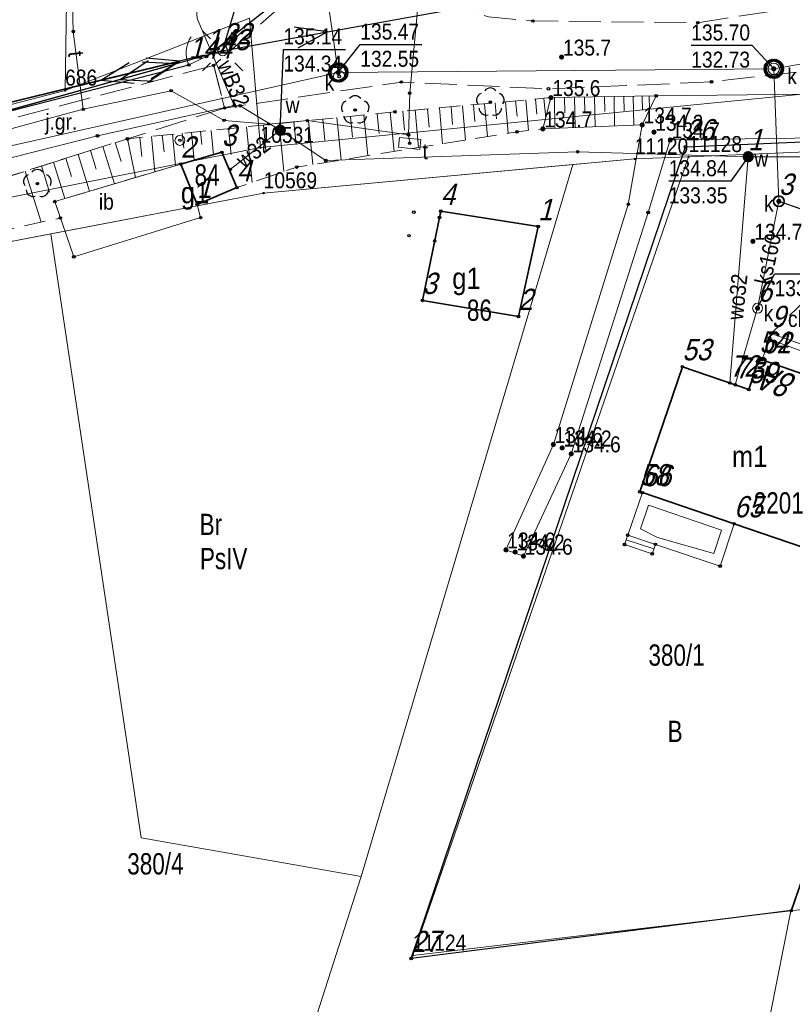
# Model space of a CAD drawing. Header units: metres. Extents: x 5548743 to 5556416, y 5707500 to 5714000.
# Tile 10 of 244: x 5551413 to 5551468, y 5711307 to 5711376. Entities that reach past the tile are written whole.
import ezdxf
from ezdxf.enums import TextEntityAlignment as Align

# ---------------------------------------------------------------- set-up
doc = ezdxf.new("R2010")
doc.units = ezdxf.units.M
for name, pattern in [('1.5_0.75', [2.25, 1.5, -0.75]), ('2.25_0.75', [3, 2.25, -0.75]), ('219-1000', [0]), ('otof_1000', [0]), ('suep_nn_1000', [0])]:
    doc.linetypes.add(name, pattern=pattern)
doc.layers.get('0').update_dxf_attribs({"color": 2, "lineweight": 5})
doc.styles.get("Standard").update_dxf_attribs({"font": 'Working1250', "width": 0.75})
doc.linetypes.add('902-1000', pattern='A,5,0,[1,ksztalty.shx,S=1,R=0,X=0,Y=0],5', length=10)

# ---------------------------------------------------------------- blocks, each defined once
blk = doc.blocks.new('PUNKTBUD')
at = {"color": 0}
blk.add_circle((0, 0), 0.09, dxfattribs=at)
blk = doc.blocks.new('203')
at = {"linetype": 'Continuous', "lineweight": 0}
h = blk.add_hatch(color=0, dxfattribs=at)
edge = h.paths.add_edge_path()
edge.add_arc((0, 0), 0.09, 0, 360)
blk = doc.blocks.new('PW01')
at = {"linetype": 'Continuous', "lineweight": 13}
h = blk.add_hatch(color=0, dxfattribs=at)
edge = h.paths.add_edge_path()
edge.add_arc((0, 0), 0.18, 0, 360)
blk = doc.blocks.new('SUEP1')
at = {"color": 0, "linetype": 'Continuous'}
for p, q in [((7.5, 0), (5.25, 0.75)), ((22.5, 0), (20.25, 0.75)), ((0, 0), (7.5, 0)), ((7.5, 0), (5.25, -0.75)), ((7.5, 0), (22.5, 0)), ((22.5, 0), (20.25, -0.75))]:
    blk.add_line(p, q, dxfattribs=at)
blk = doc.blocks.new('US25')
at = {"linetype": 'Continuous', "lineweight": 13}
h = blk.add_hatch(color=0, dxfattribs=at)
edge = h.paths.add_edge_path()
edge.add_arc((0, 0), 0.4, 0, 360)
blk = doc.blocks.new('US22')
at = {"color": 0, "linetype": 'Continuous', "lineweight": 0}
blk.add_circle((0, 0), 0.4, dxfattribs=at)
blk = doc.blocks.new('US15')
at = {"color": 0, "linetype": 'Continuous', "lineweight": 13}
blk.add_circle((0, 0), 0.35, dxfattribs=at)
blk = doc.blocks.new('SM01')
at = {"color": 0, "linetype": 'Continuous', "lineweight": 13}
for p, q in [((-0.848, 0.848), (-1.414, 1.414)), ((0.849, 0.848), (1.414, 1.414)), ((-0.848, -0.849), (-1.414, -1.414)), ((0.849, -0.849), (1.414, -1.414))]:
    blk.add_line(p, q, dxfattribs=at)
blk.add_circle((0, 0), 0.35, dxfattribs=at)
blk = doc.blocks.new('OP021')
at = {"linetype": 'Continuous', "lineweight": 13}
h = blk.add_hatch(color=0, dxfattribs=at)
edge = h.paths.add_edge_path()
edge.add_arc((0, 0), 0.1, 0, 360)
at = {"color": 0, "linetype": 'Continuous', "lineweight": -3}
for centre, start, end in [((0, 0.5), 38.316, 141.684), ((-0.476, 0.154), 110.388, 213.756), ((0.476, 0.154), 326.244, 69.612), ((-0.294, -0.404), 182.272, 285.64), ((0.294, -0.404), 254.36, 357.728), ((0.294, -0.404), 254.36, 357.728)]:
    blk.add_arc(centre, 0.5, start, end, dxfattribs=at)
blk = doc.blocks.new('US20')
at = {"color": 0, "linetype": 'Continuous', "lineweight": 13}
for p, q in [((-0.75, -0.35), (-0.75, 0.35)), ((-0.75, 0.35), (0.75, 0.35)), ((0.75, -0.35), (0.75, 0.35)), ((-0.75, -0.35), (0.75, -0.35))]:
    blk.add_line(p, q, dxfattribs=at)
blk = doc.blocks.new('OK04')
at = {"color": 0, "linetype": 'Continuous', "lineweight": 0}
blk.add_arc((2, 0), 2, 120, 180, dxfattribs=at)
blk = doc.blocks.new('PIKIETAW1891')
at = {"color": 0}
blk.add_circle((0, 0), 0.09, dxfattribs=at)

msp = doc.modelspace()

# ---------------------------------------------------------------- linework, layer by layer
at = {"layer": '000 Inne (niezydentyfikowane)', "color": 7, "linetype": 'CONTINUOUS', "lineweight": 18, "flags": 128}
for points in [[(5551450.97, 5711370.7), (5551451.01, 5711368.53)], [(5551451.69, 5711370.72), (5551451.7, 5711369.64)], [(5551452.4, 5711370.73), (5551452.43, 5711368.59)], [(5551453.1, 5711370.74), (5551453.12, 5711369.68)], [(5551453.8, 5711370.75), (5551453.84, 5711368.65)], [(5551454.5, 5711370.77), (5551454.52, 5711369.72)], [(5551455.19, 5711370.78), (5551455.22, 5711368.7)], [(5551455.87, 5711370.79), (5551455.89, 5711369.76)], [(5551456.53, 5711370.8), (5551456.57, 5711368.76)], [(5551457.15, 5711370.81), (5551457.17, 5711369.82)], [(5551457.65, 5711370.82), (5551457.67, 5711369.83)], [(5551443.69, 5711370.06), (5551443.8, 5711368.82)], [(5551444.49, 5711370.13), (5551444.71, 5711367.71)], [(5551445.27, 5711370.2), (5551445.38, 5711369.02)], [(5551446.04, 5711370.27), (5551446.25, 5711367.96)], [(5551446.79, 5711370.34), (5551446.89, 5711369.21)], [(5551447.52, 5711370.41), (5551447.72, 5711368.19)], [(5551448.24, 5711370.47), (5551448.34, 5711369.39)], [(5551448.95, 5711370.54), (5551449.15, 5711368.38)], [(5551449.64, 5711370.6), (5551449.73, 5711369.53)], [(5551450.23, 5711370.65), (5551450.36, 5711369.27)], [(5551436.6, 5711369.38), (5551436.75, 5711367.92)], [(5551437.55, 5711369.48), (5551437.84, 5711366.61)], [(5551438.49, 5711369.57), (5551438.63, 5711368.17)], [(5551439.4, 5711369.67), (5551439.68, 5711366.91)], [(5551440.29, 5711369.75), (5551440.42, 5711368.4)], [(5551441.17, 5711369.83), (5551441.41, 5711367.18)], [(5551442.03, 5711369.91), (5551442.15, 5711368.61)], [(5551442.87, 5711369.98), (5551443.1, 5711367.45)], [(5551429.28, 5711368.65), (5551429.68, 5711364.73)], [(5551430.47, 5711368.77), (5551430.65, 5711366.95)], [(5551431.58, 5711368.88), (5551431.92, 5711365.5)], [(5551432.62, 5711368.98), (5551432.78, 5711367.41)], [(5551433.64, 5711369.09), (5551433.96, 5711365.99)], [(5551434.65, 5711369.19), (5551434.8, 5711367.67)], [(5551435.64, 5711369.29), (5551435.94, 5711366.31)], [(5551422.58, 5711367.97), (5551422.83, 5711365.48)], [(5551423.35, 5711368.05), (5551423.47, 5711366.88)], [(5551424.07, 5711368.12), (5551424.29, 5711365.91)], [(5551424.75, 5711368.19), (5551424.86, 5711367.15)], [(5551425.4, 5711368.25), (5551425.6, 5711366.29)], [(5551426.05, 5711368.32), (5551426.14, 5711367.4)], [(5551426.78, 5711368.39), (5551426.96, 5711366.68)], [(5551428.01, 5711368.52), (5551428.19, 5711366.7)], [(5551419.16, 5711367.25), (5551419.98, 5711364.63)], [(5551420.03, 5711367.53), (5551420.45, 5711366.21)], [(5551420.9, 5711367.8), (5551421.46, 5711365.07)], [(5551421.77, 5711367.89), (5551421.9, 5711366.56)], [(5551417.41, 5711366.7), (5551418.23, 5711364.11)], [(5551418.28, 5711366.98), (5551418.69, 5711365.67)], [(5551414.83, 5711365.89), (5551415.41, 5711364.04)], [(5551415.69, 5711366.16), (5551416.49, 5711363.59)], [(5551416.55, 5711366.43), (5551416.95, 5711365.14)], [(5551413.69, 5711365.53), (5551414.82, 5711361.93)]]:
    msp.add_lwpolyline(points, dxfattribs=at)
at = {"layer": '217-kontur klasyfikacyjny', "color": 3, "linetype": 'CONTINUOUS', "lineweight": 18, "flags": 128}
for points in [[(5551416.5, 5711371.21), (5551429.5, 5711376.3)], [(5551401.99, 5711367.45), (5551416.5, 5711371.21)], [(5551452.27, 5711365.98), (5551430.49, 5711363.98)], [(5551437.35, 5711315.84), (5551452.27, 5711365.98)], [(5551452.27, 5711365.98), (5551437.35, 5711315.84)], [(5551441, 5711310.29), (5551460.43, 5711366.53)], [(5551456.64, 5711366.38), (5551452.27, 5711365.98)], [(5551460.43, 5711366.53), (5551456.64, 5711366.38)], [(5551430.49, 5711363.98), (5551415.5, 5711361.11)], [(5551415.5, 5711361.11), (5551406.16, 5711359.32)], [(5551415.5, 5711361.11), (5551421.87, 5711318.56)], [(5551421.87, 5711318.56), (5551415.5, 5711361.11)], [(5551421.87, 5711318.56), (5551437.35, 5711315.84)], [(5551437.35, 5711315.84), (5551421.87, 5711318.56)], [(5551494.29, 5711316.54), (5551467.64, 5711313.42)], [(5551423.52, 5711272.69), (5551437.35, 5711315.84)], [(5551437.35, 5711315.84), (5551423.52, 5711272.69)], [(5551467.64, 5711313.42), (5551441, 5711310.29)], [(5551457.61, 5711262.82), (5551467.64, 5711313.42)], [(5551467.64, 5711313.42), (5551457.61, 5711262.82)]]:
    msp.add_lwpolyline(points, dxfattribs=at)
at = {"layer": '218-kontur użytku gruntowego', "color": 3, "linetype": 'CONTINUOUS', "lineweight": 18, "flags": 128}
for points in [[(5551416.5, 5711371.21), (5551429.5, 5711376.3)], [(5551429.5, 5711376.3), (5551416.5, 5711371.21)], [(5551429.5, 5711376.3), (5551430.27, 5711367.18)], [(5551430.27, 5711367.18), (5551429.5, 5711376.3)], [(5551477.99, 5711371.88), (5551430.27, 5711367.18)], [(5551430.27, 5711367.18), (5551477.99, 5711371.88)], [(5551401.99, 5711367.45), (5551416.5, 5711371.21)], [(5551416.5, 5711371.21), (5551401.99, 5711367.45)], [(5551460.43, 5711366.53), (5551477.04, 5711367.24)], [(5551477.04, 5711367.24), (5551460.43, 5711366.53)], [(5551430.27, 5711367.18), (5551405.73, 5711362.3)], [(5551405.73, 5711362.3), (5551430.27, 5711367.18)], [(5551430.49, 5711363.98), (5551452.27, 5711365.98)], [(5551452.27, 5711365.98), (5551430.49, 5711363.98)], [(5551437.35, 5711315.84), (5551452.27, 5711365.98)], [(5551452.27, 5711365.98), (5551437.35, 5711315.84)], [(5551441, 5711310.29), (5551460.43, 5711366.53)], [(5551460.43, 5711366.53), (5551441, 5711310.29)], [(5551452.27, 5711365.98), (5551456.64, 5711366.38)], [(5551456.64, 5711366.38), (5551452.27, 5711365.98)], [(5551456.64, 5711366.38), (5551460.43, 5711366.53)], [(5551460.43, 5711366.53), (5551456.64, 5711366.38)], [(5551415.5, 5711361.11), (5551430.49, 5711363.98)], [(5551430.49, 5711363.98), (5551415.5, 5711361.11)], [(5551406.16, 5711359.32), (5551415.5, 5711361.11)], [(5551415.5, 5711361.11), (5551406.16, 5711359.32)], [(5551415.5, 5711361.11), (5551421.87, 5711318.56)], [(5551421.87, 5711318.56), (5551415.5, 5711361.11)], [(5551467.64, 5711313.42), (5551483.36, 5711358.89)], [(5551483.36, 5711358.89), (5551467.64, 5711313.42)], [(5551421.87, 5711318.56), (5551437.35, 5711315.84)], [(5551437.35, 5711315.84), (5551421.87, 5711318.56)], [(5551494.29, 5711316.54), (5551467.64, 5711313.42)], [(5551467.64, 5711313.42), (5551494.29, 5711316.54)], [(5551423.52, 5711272.69), (5551437.35, 5711315.84)], [(5551437.35, 5711315.84), (5551423.52, 5711272.69)], [(5551467.64, 5711313.42), (5551441, 5711310.29)], [(5551441, 5711310.29), (5551467.64, 5711313.42)], [(5551457.61, 5711262.82), (5551467.64, 5711313.42)], [(5551467.64, 5711313.42), (5551457.61, 5711262.82)]]:
    msp.add_lwpolyline(points, dxfattribs=at)
at = {"layer": '219-działka ewidencyjna', "color": 7, "linetype": '219-1000', "lineweight": 18, "flags": 128}
for points in [[(5551416.87, 5711396.24), (5551416.5, 5711371.21)], [(5551429.5, 5711376.3), (5551416.5, 5711371.21)], [(5551429.5, 5711376.3), (5551430.27, 5711367.18)], [(5551477.99, 5711371.88), (5551430.27, 5711367.18)], [(5551416.5, 5711371.21), (5551401.99, 5711367.45)], [(5551477.04, 5711367.24), (5551460.43, 5711366.53)], [(5551430.27, 5711367.18), (5551405.73, 5711362.3)], [(5551430.49, 5711363.98), (5551456.64, 5711366.38)], [(5551460.43, 5711366.53), (5551441, 5711310.29)], [(5551460.43, 5711366.53), (5551456.64, 5711366.38)], [(5551430.49, 5711363.98), (5551406.16, 5711359.32)], [(5551467.64, 5711313.42), (5551483.36, 5711358.89)], [(5551467.64, 5711313.42), (5551494.29, 5711316.54)], [(5551441, 5711310.29), (5551467.64, 5711313.42)]]:
    msp.add_lwpolyline(points, dxfattribs=at)
at = {"layer": '312-budynek ewidencyjny', "color": 7, "linetype": 'CONTINUOUS', "lineweight": 35, "flags": 128}
for points in [[(5551424.65, 5711366.02), (5551427.54, 5711366.85)], [(5551427.54, 5711366.85), (5551428.6, 5711364.36)], [(5551425.8, 5711363.18), (5551424.65, 5711366.02)], [(5551428.6, 5711364.36), (5551425.8, 5711363.18)], [(5551441.68, 5711356.42), (5551442.97, 5711362.7)], [(5551442.97, 5711362.7), (5551449.83, 5711361.62)], [(5551449.83, 5711361.62), (5551448.44, 5711355.29)], [(5551448.44, 5711355.29), (5551441.68, 5711356.42)], [(5551464.67, 5711350.14), (5551465.41, 5711352.3)], [(5551465.41, 5711352.3), (5551465.61, 5711352.24)], [(5551465.61, 5711352.24), (5551468.49, 5711351.23)], [(5551456.99, 5711342.94), (5551459.99, 5711351.75)], [(5551459.99, 5711351.75), (5551464.67, 5711350.14)], [(5551457.18, 5711342.88), (5551456.99, 5711342.94)], [(5551463.63, 5711340.69), (5551457.18, 5711342.88)], [(5551469.55, 5711338.67), (5551463.63, 5711340.69)]]:
    msp.add_lwpolyline(points, dxfattribs=at)
at = {"layer": '352-schody', "color": 7, "linetype": 'CONTINUOUS', "lineweight": 18, "flags": 128}
for points in [[(5551468.49, 5711351.23), (5551469.03, 5711352.73), (5551469.15, 5711353.06), (5551466.25, 5711354.09), (5551466.13, 5711353.76), (5551465.61, 5711352.24)], [(5551468.49, 5711351.23), (5551469.03, 5711352.73), (5551469.15, 5711353.06), (5551466.25, 5711354.09), (5551466.13, 5711353.76), (5551465.61, 5711352.24)], [(5551456.14, 5711339.89), (5551458.09, 5711339.24), (5551457.87, 5711338.57), (5551455.92, 5711339.23)], [(5551456.14, 5711339.89), (5551458.09, 5711339.24), (5551457.87, 5711338.57), (5551455.92, 5711339.23)]]:
    msp.add_lwpolyline(points, close=True, dxfattribs=at)
for points in [[(5551466.108, 5711353.696), (5551468.993, 5711352.626)], [(5551457.982, 5711338.912), (5551456.031, 5711339.562)]]:
    msp.add_lwpolyline(points, dxfattribs=at)
at = {"layer": 'chodnik', "color": 7, "linetype": '1.5_0.75', "lineweight": 18, "flags": 128}
msp.add_lwpolyline([(5551473.94, 5711359.6), (5551473.28, 5711359.71), (5551472.16, 5711359.85), (5551466.25, 5711354.09), (5551469.15, 5711353.06), (5551472.29, 5711358.16)], close=True, dxfattribs=at)
at = {"layer": 'furtka', "color": 7, "linetype": 'otof_1000', "lineweight": 18, "flags": 128}
msp.add_lwpolyline([(5551425.22, 5711373), (5551426.46, 5711373.59)], dxfattribs=at)
at = {"layer": 'inna budowla', "color": 7, "linetype": 'CONTINUOUS', "lineweight": 18, "flags": 128}
msp.add_lwpolyline([(5551415.77, 5711363.38), (5551417.12, 5711359.49), (5551426.05, 5711362.25), (5551425.8, 5711363.18), (5551424.65, 5711366.02)], close=True, dxfattribs=at)
at = {"layer": 'jezdnia', "color": 7, "linetype": '2.25_0.75', "lineweight": 18, "flags": 128}
for points in [[(5551172.09, 5711540.78), (5551175.55, 5711541.48), (5551179.08, 5711541.81), (5551182.67, 5711541.28), (5551184.52, 5711540.66), (5551199.48, 5711533.25), (5551229.75, 5711519.43), (5551232.58, 5711518.54), (5551237.97, 5711517.08), (5551246, 5711516), (5551265.86, 5711515.51), (5551285.84, 5711514.34), (5551298.12, 5711510.6), (5551299.87, 5711510.1), (5551304.6, 5711507.06), (5551344.36, 5711475.83), (5551354.22, 5711468.39), (5551360.8, 5711464.06), (5551374.1, 5711456.68), (5551402.05, 5711446.48), (5551407.78, 5711444.12), (5551410.66, 5711442.85), (5551414.33, 5711440.51), (5551417.63, 5711437.78), (5551420.15, 5711433.54), (5551421.37, 5711431.1), (5551426.56, 5711417.26), (5551432.01, 5711390.13), (5551431.87, 5711377.29), (5551426.97, 5711372.97), (5551427.74, 5711369.97), (5551440.19, 5711371.8), (5551450.56, 5711371.32), (5551462.05, 5711371.81), (5551478.14, 5711373.67), (5551488.68, 5711375.38), (5551516.03, 5711380.25), (5551543.48, 5711385.9), (5551551.63, 5711387.01), (5551565.67, 5711387.79), (5551572.21, 5711387.75), (5551583.47, 5711386.8), (5551583.96, 5711391.49), (5551566.2, 5711392.76), (5551550.45, 5711392.17), (5551542.24, 5711391.21), (5551487.59, 5711380.11), (5551461.08, 5711375.98), (5551449.46, 5711376.1), (5551446.32, 5711376.39), (5551441.41, 5711378.14), (5551439.66, 5711379.88), (5551437.86, 5711383.43), (5551436.13, 5711391.22), (5551429.65, 5711420.76), (5551427.26, 5711427.87), (5551425.61, 5711431.8), (5551422.03, 5711437.63), (5551419.19, 5711441.14), (5551415.93, 5711444.01), (5551412.67, 5711446), (5551409.41, 5711447.67), (5551403.68, 5711450.03), (5551375.77, 5711460.32), (5551363.25, 5711467.22), (5551356.64, 5711471.51), (5551346.66, 5711478.8), (5551307.36, 5711510.62), (5551302.62, 5711513.66), (5551298.56, 5711514.88), (5551286.23, 5711518.17), (5551273.73, 5711520.21), (5551268.88, 5711520.25), (5551264.12, 5711520.29), (5551254.29, 5711520.53), (5551243.63, 5711521.23), (5551236.96, 5711522.3), (5551231.68, 5711523.72), (5551223.67, 5711526.93), (5551218.56, 5711529.25), (5551196.45, 5711540.28), (5551189.04, 5711543.29), (5551182.56, 5711546.16), (5551169.98, 5711545.84), (5551167.74, 5711545.19)], [(5551426.97, 5711372.97), (5551405.45, 5711367.3), (5551402.88, 5711366.64), (5551398.18, 5711364.8), (5551393.01, 5711361.24), (5551394.15, 5711356.83), (5551399.31, 5711360.44), (5551403.96, 5711362.47), (5551406.49, 5711363.23), (5551427.74, 5711369.97)]]:
    msp.add_lwpolyline(points, close=True, dxfattribs=at)
at = {"layer": 'ogrodzenie trwałe', "color": 7, "linetype": '902-1000', "lineweight": 25, "flags": 128}
for points in [[(5551426.46, 5711373.59), (5551430.92, 5711377.1), (5551432.23, 5711379.68), (5551429.23, 5711393.42)], [(5551396.37, 5711365.42), (5551397.97, 5711366.9), (5551401.35, 5711366.85), (5551425.22, 5711373)], [(5551479.4, 5711358.81), (5551483.07, 5711358.19), (5551467.67, 5711313.44), (5551440.89, 5711310.07), (5551460.2, 5711367.24), (5551470.63, 5711367.69), (5551470.33, 5711360.13), (5551472.16, 5711359.85)]]:
    msp.add_lwpolyline(points, dxfattribs=at)
at = {"layer": 'przewód elektroenergetyczny niskiego napięcia', "color": 1, "linetype": 'suep_nn_1000', "lineweight": 18, "flags": 128}
for points in [[(5551438.04, 5711409.33), (5551427.6, 5711374)], [(5551427.6, 5711374), (5551438.04, 5711409.33)], [(5551427.6, 5711374), (5551470.19, 5711381.7)], [(5551427.6, 5711374), (5551402.63, 5711367.05)]]:
    msp.add_lwpolyline(points, dxfattribs=at)
at = {"layer": 'przewód elektroenergetyczny niskiego napięcia - ob. projektowany', "color": 1, "linetype": '2.25_0.75', "lineweight": 18, "flags": 128}
for points in [[(5551402.72, 5711367.94), (5551426.3, 5711373.7)], [(5551426.3, 5711373.7), (5551402.72, 5711367.94)]]:
    msp.add_lwpolyline(points, dxfattribs=at)
at = {"layer": 'przewód kanalizacyjny', "color": 34, "linetype": 'CONTINUOUS', "lineweight": 18, "flags": 128}
for points in [[(5551248.99, 5711626.03), (5551264.5, 5711613.67), (5551273.27, 5711606.28), (5551302.49, 5711596.19), (5551334.97, 5711595.59), (5551372.21, 5711602.16), (5551376.68, 5711602.39), (5551379.2, 5711547.02), (5551371.73, 5711524.35), (5551421.06, 5711509.2), (5551418.45, 5711480.42), (5551415.44, 5711457.21), (5551432.89, 5711435.52), (5551428.39, 5711415), (5551432.87, 5711392.48), (5551435.75, 5711372.47)], [(5551510.51, 5711380.54), (5551466.43, 5711372.73), (5551435.75, 5711372.47), (5551403.13, 5711365.18), (5551386.87, 5711353.9), (5551378.34, 5711342.61), (5551360.02, 5711315.37), (5551349.39, 5711293.3), (5551337.48, 5711270.98), (5551317.06, 5711241.17), (5551292.4, 5711207.7), (5551269.9, 5711177.23), (5551246.92, 5711144.84), (5551236.63, 5711132.92), (5551229.14, 5711126.06), (5551187.02, 5711069.24), (5551140.65, 5711040.02), (5551092.92, 5711013.04)], [(5551463.72, 5711350.47), (5551465.29, 5711355.87), (5551466.79, 5711363.4), (5551466.43, 5711372.73)]]:
    msp.add_lwpolyline(points, dxfattribs=at)
at = {"layer": 'przewód telekomunikacyjny podziemny', "color": 30, "linetype": 'CONTINUOUS', "lineweight": 18, "flags": 128}
for points in [[(5551417.78, 5711369.88), (5551417.08, 5711375.36), (5551416.98, 5711379.23), (5551418.12, 5711384.79)], [(5551367.39, 5711331.37), (5551370.6, 5711335.78), (5551373.99, 5711340.34), (5551378.61, 5711345.96), (5551382.6, 5711351.02), (5551387.8, 5711356.59), (5551391.98, 5711360.61), (5551398.25, 5711364.69), (5551402.69, 5711365.78), (5551409.81, 5711367.72), (5551417.78, 5711369.88), (5551423.97, 5711371.19), (5551427.7, 5711369.1), (5551430.84, 5711368.84), (5551433.57, 5711369.08), (5551440.7, 5711368.08), (5551440.78, 5711371.02), (5551441.51, 5711378.91)], [(5551440.7, 5711368.08), (5551440.78, 5711367.48)]]:
    msp.add_lwpolyline(points, dxfattribs=at)
at = {"layer": 'przewód wodociągowy', "color": 5, "linetype": 'CONTINUOUS', "lineweight": 18, "flags": 128}
for points in [[(5551425.43, 5711382.15), (5551425.81, 5711376.28), (5551428.42, 5711370.15)], [(5551297.99, 5711212.43), (5551302.08, 5711217.17), (5551325.99, 5711251.29), (5551340.88, 5711273.78), (5551347.58, 5711286.63), (5551356.72, 5711305.6), (5551364.26, 5711318.88), (5551378.16, 5711340.01), (5551385.93, 5711350), (5551394.23, 5711359.67), (5551403.87, 5711364.23), (5551418.78, 5711368.01), (5551428.42, 5711370.15), (5551428.83, 5711370.13), (5551431.66, 5711368.4), (5551434.87, 5711366.27), (5551452.61, 5711366.89), (5551464.63, 5711366.54), (5551474.72, 5711366.54), (5551484.79, 5711367.64)], [(5551428.14, 5711365.65), (5551431.66, 5711368.4)], [(5551464.63, 5711366.54), (5551463.33, 5711350.6)]]:
    msp.add_lwpolyline(points, dxfattribs=at)
at = {"layer": 'rzedna-Atr2', "color": 7, "flags": 128}
for points in [[(5551435.75, 5711372.47), (5551437.3, 5711374.44), (5551441.638, 5711374.44)], [(5551466.43, 5711372.73), (5551464.9, 5711374.38), (5551460.617, 5711374.38)], [(5551431.66, 5711368.4), (5551431.88, 5711374.1), (5551436.258, 5711374.1)], [(5551464.63, 5711366.54), (5551463.41, 5711364.82), (5551459.032, 5711364.82)], [(5551466.79, 5711363.4), (5551468.41, 5711362.84), (5551472.693, 5711362.84)], [(5551465.29, 5711355.87), (5551466.49, 5711358.28), (5551470.725, 5711358.28)]]:
    msp.add_lwpolyline(points, dxfattribs=at)
at = {"layer": 'rów przydrożny (poligon)', "color": 7, "linetype": 'CONTINUOUS', "lineweight": 18, "flags": 128}
msp.add_lwpolyline([(5551448.79, 5711338.41), (5551452.16, 5711345.62), (5551457.58, 5711362.61), (5551459.14, 5711367.72), (5551473.2, 5711367.91), (5551473.28, 5711368.64), (5551473.21, 5711370.31), (5551473.07, 5711371), (5551458.15, 5711370.83), (5551457.16, 5711368.78), (5551456.18, 5711363.18), (5551450.9, 5711346.27), (5551447.56, 5711338.85)], close=True, dxfattribs=at)
at = {"layer": 'skarpa nieumocniona', "color": 7, "linetype": '1.5_0.75', "lineweight": 18, "flags": 128}
msp.add_lwpolyline([(5551404.84, 5711359.77), (5551416.17, 5711362.22), (5551415.77, 5711363.38), (5551424.65, 5711366.02), (5551427.54, 5711366.85), (5551428.6, 5711364.36), (5551432.82, 5711365.81), (5551448.34, 5711368.29), (5551450.16, 5711368.5), (5551450.73, 5711370.7), (5551439.74, 5711369.7), (5551420.9, 5711367.8), (5551403.96, 5711362.47), (5551398.75, 5711359.81), (5551401.14, 5711357.28)], close=True, dxfattribs=at)
msp.add_lwpolyline([(5551404.84, 5711359.77), (5551416.17, 5711362.22), (5551415.77, 5711363.38), (5551424.65, 5711366.02), (5551427.54, 5711366.85), (5551428.6, 5711364.36), (5551432.82, 5711365.81), (5551448.34, 5711368.29), (5551450.16, 5711368.5), (5551450.73, 5711370.7), (5551439.74, 5711369.7), (5551420.9, 5711367.8), (5551403.96, 5711362.47), (5551398.75, 5711359.81), (5551401.14, 5711357.28)], close=True, dxfattribs=at)
at = {"layer": 'skarpa umocniona', "color": 7, "linetype": 'CONTINUOUS', "lineweight": 18, "flags": 128}
msp.add_lwpolyline([(5551457.16, 5711368.78), (5551458.15, 5711370.83), (5551450.73, 5711370.7), (5551450.16, 5711368.5)], close=True, dxfattribs=at)
msp.add_lwpolyline([(5551457.16, 5711368.78), (5551458.15, 5711370.83), (5551450.73, 5711370.7), (5551450.16, 5711368.5)], close=True, dxfattribs=at)
at = {"layer": 'studnia kanalizacyjna', "color": 34, "linetype": 'CONTINUOUS', "lineweight": 18, "flags": 128}
for points in [[(5551436.35, 5711372.48), (5551436.34, 5711372.36), (5551436.31, 5711372.24), (5551436.25, 5711372.13), (5551436.16, 5711372.03), (5551436.06, 5711371.96), (5551435.95, 5711371.91), (5551435.83, 5711371.87), (5551435.71, 5711371.87), (5551435.57, 5711371.9), (5551435.46, 5711371.94), (5551435.36, 5711372.01), (5551435.27, 5711372.11), (5551435.21, 5711372.22), (5551435.16, 5711372.34), (5551435.15, 5711372.46), (5551435.16, 5711372.58), (5551435.2, 5711372.7), (5551435.25, 5711372.81), (5551435.34, 5711372.91), (5551435.44, 5711372.98), (5551435.55, 5711373.04), (5551435.68, 5711373.07), (5551435.8, 5711373.07), (5551435.93, 5711373.05), (5551436.04, 5711373), (5551436.14, 5711372.93), (5551436.23, 5711372.83), (5551436.3, 5711372.72), (5551436.34, 5711372.6)], [(5551467.03, 5711372.75), (5551467.02, 5711372.63), (5551466.98, 5711372.51), (5551466.93, 5711372.39), (5551466.84, 5711372.29), (5551466.74, 5711372.22), (5551466.63, 5711372.17), (5551466.5, 5711372.13), (5551466.38, 5711372.13), (5551466.25, 5711372.16), (5551466.14, 5711372.21), (5551466.04, 5711372.27), (5551465.95, 5711372.37), (5551465.88, 5711372.48), (5551465.84, 5711372.6), (5551465.83, 5711372.72), (5551465.84, 5711372.84), (5551465.87, 5711372.96), (5551465.93, 5711373.07), (5551466.02, 5711373.17), (5551466.12, 5711373.25), (5551466.22, 5711373.3), (5551466.35, 5711373.33), (5551466.47, 5711373.33), (5551466.6, 5711373.31), (5551466.72, 5711373.26), (5551466.82, 5711373.19), (5551466.91, 5711373.09), (5551466.97, 5711372.99), (5551467.01, 5711372.87)]]:
    msp.add_lwpolyline(points, close=True, dxfattribs=at)
at = {"layer": 'taras', "color": 0, "lineweight": 18}
for p, q in [((5551456.14, 5711339.89), (5551457.18, 5711342.88)), ((5551457.18, 5711342.88), (5551463.63, 5711340.69)), ((5551457.049, 5711340.337), (5551457.615, 5711341.989)), ((5551457.615, 5711341.989), (5551462.746, 5711340.248)), ((5551458.249, 5711339.714), (5551457.049, 5711340.337)), ((5551462.746, 5711340.248), (5551462.198, 5711338.602)), ((5551463.63, 5711340.69), (5551462.65, 5711337.7)), ((5551458.09, 5711339.24), (5551456.14, 5711339.89)), ((5551462.198, 5711338.602), (5551458.249, 5711339.714)), ((5551462.65, 5711337.7), (5551458.09, 5711339.24))]:
    msp.add_line(p, q, dxfattribs=at)

# ---------------------------------------------------------------- block references
at = {"layer": '203-punkt graniczny', "color": 7, "linetype": 'CONTINUOUS', "lineweight": 18}
for p in [(5551416.5, 5711371.21), (5551430.27, 5711367.18), (5551460.43, 5711366.53), (5551456.64, 5711366.38), (5551430.49, 5711363.98), (5551467.64, 5711313.42), (5551441, 5711310.29)]:
    msp.add_blockref('203', p, dxfattribs=at)
at = {"layer": 'drzewo liściaste', "color": 94, "linetype": 'CONTINUOUS', "lineweight": 18}
for p in [(5551436.94, 5711369.83), (5551446.46, 5711370.38), (5551414.55, 5711364.64)]:
    msp.add_blockref('OP021', p, dxfattribs=at)
at = {"layer": 'furtka', "color": 7, "linetype": 'CONTINUOUS', "lineweight": 18, "rotation": 25.445}
msp.add_blockref('OK04', (5551425.22, 5711373), dxfattribs=at)
at = {"layer": 'latarnia', "color": 7, "linetype": 'CONTINUOUS', "lineweight": 18}
msp.add_blockref('SM01', (5551427.6, 5711374), dxfattribs=at)
msp.add_blockref('SM01', (5551427.6, 5711374), dxfattribs=at)
at = {"layer": 'pikieta naturalna', "color": 7, "linetype": 'CONTINUOUS', "lineweight": 13}
for p in [(5551451.48, 5711373.56), (5551450.73, 5711370.7), (5551450.16, 5711368.5), (5551457.16, 5711368.78), (5551457.99, 5711368.27), (5551459.14, 5711367.72), (5551464.96, 5711360.58), (5551450.9, 5711346.27), (5551451.52, 5711346.03), (5551452.16, 5711345.62), (5551447.56, 5711338.85), (5551448.21, 5711338.7), (5551448.79, 5711338.41)]:
    msp.add_blockref('PW01', p, dxfattribs=at)
at = {"layer": 'przewód elektroenergetyczny niskiego napięcia', "color": 1, "linetype": 'CONTINUOUS', "lineweight": 18}
for p, rotation in [((5551427.6, 5711374), 73.538), ((5551427.6, 5711374), 10.248), ((5551427.6, 5711374), 195.554), ((5551402.63, 5711367.05), 15.554)]:
    msp.add_blockref('SUEP1', p, dxfattribs=dict(at, rotation=rotation))
at = {"layer": 'przewód elektroenergetyczny niskiego napięcia - ob. projektowany', "color": 1, "linetype": 'CONTINUOUS', "lineweight": 18}
for p, rotation in [((5551426.3, 5711373.7), 193.727), ((5551402.72, 5711367.94), 13.727)]:
    msp.add_blockref('SUEP1', p, dxfattribs=dict(at, rotation=rotation))
at = {"layer": 'Punkt budynku', "color": 5, "linetype": 'CONTINUOUS', "lineweight": 13}
for p in [(5551427.54, 5711366.85), (5551424.65, 5711366.02), (5551428.6, 5711364.36), (5551425.8, 5711363.18), (5551441.07, 5711362.63), (5551442.97, 5711362.7), (5551442.88, 5711362.26), (5551449.83, 5711361.62), (5551440.73, 5711360.98), (5551442.54, 5711360.61), (5551441.68, 5711356.42), (5551448.44, 5711355.29), (5551466.25, 5711354.09), (5551466.13, 5711353.76), (5551465.41, 5711352.3), (5551465.61, 5711352.24), (5551459.99, 5711351.75), (5551464.67, 5711350.14), (5551456.99, 5711342.94), (5551457.18, 5711342.88), (5551463.63, 5711340.69), (5551456.14, 5711339.89), (5551455.92, 5711339.23), (5551458.09, 5711339.24), (5551457.87, 5711338.57), (5551462.65, 5711337.7)]:
    msp.add_blockref('PUNKTBUD', p, dxfattribs=at)
at = {"layer": 'Punkt roboczy BDOT GESUT K1', "color": 6, "linetype": 'CONTINUOUS', "lineweight": 18}
for p in [(5551449.46, 5711376.1), (5551461.08, 5711375.98), (5551417.08, 5711375.36), (5551426.46, 5711373.59), (5551426.46, 5711373.59), (5551427.6, 5711374), (5551427.6, 5711374), (5551427.6, 5711374), (5551427.6, 5711374), (5551427.6, 5711374), (5551451.48, 5711373.56), (5551425.22, 5711373), (5551425.22, 5711373), (5551426.97, 5711372.97), (5551426.97, 5711372.97), (5551435.2, 5711372.7), (5551435.25, 5711372.81), (5551435.34, 5711372.91), (5551435.44, 5711372.98), (5551435.55, 5711373.04), (5551435.68, 5711373.07), (5551435.8, 5711373.07), (5551435.93, 5711373.05), (5551436.04, 5711373), (5551436.14, 5711372.93), (5551436.23, 5711372.83), (5551436.3, 5711372.72), (5551465.83, 5711372.72), (5551465.84, 5711372.84), (5551465.87, 5711372.96), (5551465.93, 5711373.07), (5551466.02, 5711373.17), (5551466.12, 5711373.25), (5551466.22, 5711373.3), (5551466.35, 5711373.33), (5551466.43, 5711372.73), (5551466.43, 5711372.73), (5551466.43, 5711372.73), (5551466.47, 5711373.33), (5551466.6, 5711373.31), (5551466.72, 5711373.26), (5551466.82, 5711373.19), (5551466.91, 5711373.09), (5551466.97, 5711372.99), (5551467.01, 5711372.87), (5551467.03, 5711372.75), (5551435.15, 5711372.46), (5551435.16, 5711372.58), (5551435.16, 5711372.34), (5551435.21, 5711372.22), (5551435.27, 5711372.11), (5551435.36, 5711372.01), (5551435.75, 5711372.47), (5551435.75, 5711372.47), (5551435.81, 5711372.19), (5551436.16, 5711372.03), (5551436.25, 5711372.13), (5551436.31, 5711372.24), (5551436.34, 5711372.6), (5551436.34, 5711372.36), (5551436.35, 5711372.48), (5551465.84, 5711372.6), (5551465.88, 5711372.48), (5551465.95, 5711372.37), (5551466.04, 5711372.27), (5551466.14, 5711372.21), (5551466.25, 5711372.16), (5551466.38, 5711372.13), (5551466.5, 5711372.13), (5551466.63, 5711372.17), (5551466.74, 5711372.22), (5551466.84, 5711372.29), (5551466.93, 5711372.39), (5551466.98, 5711372.51), (5551467.02, 5711372.63), (5551435.46, 5711371.94), (5551435.57, 5711371.9), (5551435.71, 5711371.87), (5551435.83, 5711371.87), (5551435.95, 5711371.91), (5551436.06, 5711371.96), (5551440.19, 5711371.8), (5551450.56, 5711371.32), (5551462.05, 5711371.81), (5551423.97, 5711371.19), (5551440.78, 5711371.02), (5551450.73, 5711370.7), (5551450.73, 5711370.7), (5551450.73, 5711370.7), (5551458.15, 5711370.83), (5551458.15, 5711370.83), (5551427.74, 5711369.97), (5551427.74, 5711369.97), (5551428.42, 5711370.15), (5551428.42, 5711370.15), (5551428.83, 5711370.13), (5551446.46, 5711370.38), (5551417.78, 5711369.88), (5551417.78, 5711369.88), (5551436.94, 5711369.83), (5551439.74, 5711369.7), (5551427.7, 5711369.1), (5551430.84, 5711368.84), (5551433.57, 5711369.08), (5551457.16, 5711368.78), (5551457.16, 5711368.78), (5551457.16, 5711368.78), (5551418.78, 5711368.01), (5551431.66, 5711368.4), (5551431.66, 5711368.4), (5551431.66, 5711368.4), (5551440.7, 5711368.08), (5551440.7, 5711368.08), (5551448.34, 5711368.29), (5551450.16, 5711368.5), (5551450.16, 5711368.5), (5551450.16, 5711368.5), (5551457.99, 5711368.27), (5551420.9, 5711367.8), (5551424.59, 5711367.69), (5551440.78, 5711367.48), (5551440.78, 5711367.48), (5551459.14, 5711367.72), (5551459.14, 5711367.72), (5551460.2, 5711367.24), (5551427.54, 5711366.85), (5551452.61, 5711366.89), (5551464.63, 5711366.54), (5551464.63, 5711366.54), (5551464.63, 5711366.54), (5551464.63, 5711366.54), (5551424.65, 5711366.02), (5551424.65, 5711366.02), (5551432.82, 5711365.81), (5551434.87, 5711366.27), (5551428.14, 5711365.65), (5551414.55, 5711364.64), (5551428.6, 5711364.36), (5551415.77, 5711363.38), (5551415.77, 5711363.38), (5551425.8, 5711363.18), (5551456.18, 5711363.18), (5551466.79, 5711363.4), (5551466.79, 5711363.4), (5551466.79, 5711363.4), (5551466.79, 5711363.4), (5551457.58, 5711362.61), (5551416.17, 5711362.22), (5551426.05, 5711362.25), (5551464.96, 5711360.58), (5551417.12, 5711359.49), (5551465.29, 5711355.87), (5551465.29, 5711355.87), (5551465.29, 5711355.87), (5551466.25, 5711354.09), (5551463.33, 5711350.6), (5551463.72, 5711350.47), (5551450.9, 5711346.27), (5551450.9, 5711346.27), (5551451.52, 5711346.03), (5551452.16, 5711345.62), (5551452.16, 5711345.62), (5551447.56, 5711338.85), (5551447.56, 5711338.85), (5551448.21, 5711338.7), (5551448.79, 5711338.41), (5551448.79, 5711338.41), (5551467.67, 5711313.44), (5551440.89, 5711310.07)]:
    msp.add_blockref('PIKIETAW1891', p, dxfattribs=at)
at = {"layer": 'rzedna', "color": 34, "linetype": 'CONTINUOUS', "lineweight": 18}
for p in [(5551466.43, 5711372.73), (5551435.75, 5711372.47), (5551466.79, 5711363.4), (5551465.29, 5711355.87)]:
    msp.add_blockref('PW01', p, dxfattribs=at)
at = {"layer": 'rzedna', "color": 5, "linetype": 'CONTINUOUS', "lineweight": 18}
for p in [(5551431.66, 5711368.4), (5551464.63, 5711366.54)]:
    msp.add_blockref('PW01', p, dxfattribs=at)
at = {"layer": 'studnia kanalizacyjna', "color": 34, "linetype": 'CONTINUOUS', "lineweight": 18}
for p in [(5551466.79, 5711363.4), (5551465.29, 5711355.87)]:
    msp.add_blockref('US15', p, dxfattribs=at)
at = {"layer": 'szafa telekomunikacyjna lub kontener', "color": 30, "linetype": 'CONTINUOUS', "lineweight": 18, "rotation": 354.181}
msp.add_blockref('US20', (5551440.78, 5711367.48), dxfattribs=at)
at = {"layer": 'słup przewodów napowietrznych', "color": 7, "linetype": 'CONTINUOUS', "lineweight": 18}
msp.add_blockref('US15', (5551424.59, 5711367.69), dxfattribs=at)
at = {"layer": 'właz do komory lub kanału - okrągły', "color": 7, "linetype": 'CONTINUOUS', "lineweight": 18}
for p in [(5551466.43, 5711372.73), (5551435.81, 5711372.19), (5551466.79, 5711363.4)]:
    msp.add_blockref('US22', p, dxfattribs=at)
at = {"layer": 'zasuwa lub zawór', "color": 5, "linetype": 'CONTINUOUS', "lineweight": 18}
for p in [(5551431.66, 5711368.4), (5551464.63, 5711366.54)]:
    msp.add_blockref('US25', p, dxfattribs=at)

# ---------------------------------------------------------------- texts
at = {"layer": '203-punkt graniczny-Atr103', "color": 7, "width": 0.9}
for s, p in [('686', (5551416.5, 5711371.21)), ('686', (5551416.5, 5711371.21)), ('10531', (5551430.27, 5711367.18)), ('10531', (5551430.27, 5711367.18)), ('11128', (5551460.43, 5711366.53)), ('11128', (5551460.43, 5711366.53)), ('11120', (5551456.64, 5711366.38)), ('11120', (5551456.64, 5711366.38)), ('10569', (5551430.49, 5711363.98)), ('10569', (5551430.49, 5711363.98)), ('11124', (5551441, 5711310.29)), ('11124', (5551441, 5711310.29))]:
    msp.add_text(s, height=1.125, dxfattribs=at).set_placement(p, align=Align.BOTTOM_LEFT)
at = {"layer": '209-oznaczenie konturu klasyfikacyjnego', "color": 3, "linetype": 'CONTINUOUS', "lineweight": 18, "width": 0.79}
msp.add_text('PsIV', height=1.5, dxfattribs=at).set_placement((5551426, 5711338.99), align=Align.TOP_LEFT)
at = {"layer": '210-oznaczenie konturu użytku gruntowego', "color": 3, "linetype": 'CONTINUOUS', "lineweight": 18, "width": 0.79}
for s, p in [('Br', (5551425.98, 5711339.89)), ('B', (5551458.95, 5711325.32))]:
    msp.add_text(s, height=1.5, dxfattribs=at).set_placement(p)
at = {"layer": '211-numer działki ewidencyjnej', "color": 7, "linetype": 'CONTINUOUS', "lineweight": 18, "width": 0.79}
for s, p in [('380/1', (5551457.6, 5711332.19)), ('380/4', (5551420.88, 5711317.49))]:
    msp.add_text(s, height=1.5, dxfattribs=at).set_placement(p, align=Align.TOP_LEFT)
at = {"layer": '238-Punkt adresowy budynku', "color": 7, "linetype": 'CONTINUOUS', "lineweight": 18, "oblique": 15, "width": 0.79}
msp.add_text('8A', height=1.8, rotation=160.669, dxfattribs=at).set_placement((5551467.08, 5711351.46), align=Align.CENTER)
at = {"layer": '312-oznaczenie budynku ewidencyjnego', "color": 7, "linetype": 'CONTINUOUS', "lineweight": 18, "width": 0.79}
for s, p in [('84', (5551425.62, 5711366)), ('86', (5551444.81, 5711356.48))]:
    msp.add_text(s, height=1.5, dxfattribs=at).set_placement(p, align=Align.TOP_LEFT)
msp.add_text('2201', height=1.5, dxfattribs=at).set_placement((5551465.02, 5711341.41))
at = {"layer": '312-oznaczenie budynku ewidencyjnego-Atr117', "color": 7, "width": 0.9}
for s, p in [('g1', (5551425.66, 5711364)), ('g1', (5551444.78, 5711357.98)), ('m1', (5551464.73, 5711345.43))]:
    msp.add_text(s, height=1.5, dxfattribs=at).set_placement(p, align=Align.MIDDLE_CENTER)
at = {"layer": 'chodnik-Atr17', "color": 7, "width": 0.9}
msp.add_text('ch.kb.', height=1.125, dxfattribs=at).set_placement((5551467.43, 5711354.55))
at = {"layer": 'inna budowla-Atr17', "color": 7, "width": 0.9}
msp.add_text('ib', height=1.125, dxfattribs=at).set_placement((5551418.88, 5711362.81))
at = {"layer": 'jezdnia-Atr17', "color": 7, "width": 0.9}
msp.add_text('j.gr.', height=1.125, dxfattribs=at).set_placement((5551415.1, 5711368.44))
at = {"layer": 'pikieta naturalna-Atr2', "color": 7, "width": 0.9}
for s, p in [('135.7', (5551451.58, 5711373.66)), ('135.6', (5551450.83, 5711370.81)), ('134.7', (5551457.26, 5711368.88)), ('134.7', (5551450.26, 5711368.6)), ('134.2', (5551458.08, 5711368.37)), ('134.7', (5551459.24, 5711367.83)), ('134.7', (5551465.06, 5711360.69)), ('134.6', (5551450.99, 5711346.37)), ('134.2', (5551451.62, 5711346.13)), ('134.6', (5551452.26, 5711345.72)), ('134.6', (5551447.65, 5711338.95)), ('134.2', (5551448.31, 5711338.81)), ('134.6', (5551448.88, 5711338.51))]:
    msp.add_text(s, height=1.125, dxfattribs=at).set_placement(p)
at = {"layer": 'przewód kanalizacyjny-Atr1', "color": 34, "width": 0.9}
msp.add_text('ks160', height=1.125, rotation=77.431, dxfattribs=at).set_placement((5551465.63, 5711357.57), align=Align.MIDDLE_LEFT)
at = {"layer": 'przewód telekomunikacyjny podziemny-Atr1', "color": 30, "width": 0.9}
msp.add_text('t', height=1.125, rotation=276.03, dxfattribs=at).set_placement((5551417.26, 5711373.97), align=Align.MIDDLE_LEFT)
at = {"layer": 'przewód wodociągowy-Atr1', "color": 5, "width": 0.9}
msp.add_text('wB32', height=1.125, rotation=-66.937, dxfattribs=at).set_placement((5551427.2, 5711373.02))
for s, rotation, p in [('w32', 36.613, (5551428.75, 5711366.13)), ('wo32', 84.04, (5551463.69, 5711355.06))]:
    msp.add_text(s, height=1.125, rotation=rotation, dxfattribs=at).set_placement(p, align=Align.MIDDLE_LEFT)
at = {"layer": 'Punkt budynku-Atr103', "color": 5, "oblique": 15, "width": 0.9}
for s, p in [('54', (5551465.41, 5711352.3)), ('62', (5551465.61, 5711352.24)), ('53', (5551459.99, 5711351.75)), ('59', (5551464.67, 5711350.14)), ('58', (5551456.99, 5711342.94)), ('66', (5551457.18, 5711342.88)), ('65', (5551463.63, 5711340.69))]:
    msp.add_text(s, height=1.5, dxfattribs=at).set_placement(p, align=Align.BOTTOM_LEFT)
at = {"layer": 'Punkt budynku-Atr104', "color": 5, "oblique": 15, "width": 0.9}
for s, p in [('3', (5551427.54, 5711366.85)), ('2', (5551424.65, 5711366.02)), ('4', (5551428.6, 5711364.36)), ('1', (5551425.8, 5711363.18)), ('4', (5551442.97, 5711362.7)), ('1', (5551449.83, 5711361.62)), ('3', (5551441.68, 5711356.42)), ('2', (5551448.44, 5711355.29))]:
    msp.add_text(s, height=1.5, dxfattribs=at).set_placement(p, align=Align.BOTTOM_LEFT)
at = {"layer": 'Punkt roboczy BDOT GESUT K1-Atr103', "color": 6, "oblique": 15, "width": 0.9}
for s, p in [('143', (5551426.46, 5711373.59)), ('143', (5551426.46, 5711373.59)), ('32', (5551427.6, 5711374)), ('32', (5551427.6, 5711374)), ('32', (5551427.6, 5711374)), ('32', (5551427.6, 5711374)), ('32', (5551427.6, 5711374)), ('144', (5551425.22, 5711373)), ('144', (5551425.22, 5711373)), ('26', (5551460.2, 5711367.24)), ('1', (5551464.63, 5711366.54)), ('1', (5551464.63, 5711366.54)), ('1', (5551464.63, 5711366.54)), ('1', (5551464.63, 5711366.54)), ('3', (5551466.79, 5711363.4)), ('3', (5551466.79, 5711363.4)), ('3', (5551466.79, 5711363.4)), ('3', (5551466.79, 5711363.4)), ('6', (5551465.29, 5711355.87)), ('6', (5551465.29, 5711355.87)), ('6', (5551465.29, 5711355.87)), ('9', (5551466.25, 5711354.09)), ('72', (5551463.33, 5711350.6)), ('73', (5551463.72, 5711350.47)), ('27', (5551440.89, 5711310.07))]:
    msp.add_text(s, height=1.5, dxfattribs=at).set_placement(p, align=Align.BOTTOM_LEFT)
at = {"layer": 'rzedna-Atr2', "color": 5, "width": 0.9}
for s, p in [('135.14', (5551431.88, 5711374.111)), ('134.84', (5551459.032, 5711364.831))]:
    msp.add_text(s, height=1.125, dxfattribs=at).set_placement(p, align=Align.BOTTOM_LEFT)
at = {"layer": 'rzedna-Atr2', "color": 34, "width": 0.9}
for s, p in [('135.47', (5551437.3, 5711374.451)), ('135.70', (5551460.617, 5711374.391))]:
    msp.add_text(s, height=1.125, dxfattribs=at).set_placement(p, align=Align.BOTTOM_LEFT)
at = {"layer": 'rzedna-Atr3', "color": 5, "width": 0.9}
for s, p in [('134.34', (5551431.88, 5711372.199)), ('133.35', (5551459.032, 5711362.919))]:
    msp.add_text(s, height=1.125, dxfattribs=at).set_placement(p, align=Align.BOTTOM_LEFT)
at = {"layer": 'rzedna-Atr3', "color": 34, "width": 0.9}
for s, p in [('132.55', (5551437.3, 5711372.539)), ('132.73', (5551460.617, 5711372.479)), ('133.68', (5551466.49, 5711356.379))]:
    msp.add_text(s, height=1.125, dxfattribs=at).set_placement(p, align=Align.BOTTOM_LEFT)
at = {"layer": 'studnia kanalizacyjna-Atr17', "color": 34, "width": 0.9}
msp.add_text('k', height=1.125, dxfattribs=at).set_placement((5551465.72, 5711354.94))
at = {"layer": 'szafa telekomunikacyjna lub kontener-Atr17', "color": 30, "width": 0.9}
msp.add_text('t', height=1.125, dxfattribs=at).set_placement((5551441.69, 5711366.36))
at = {"layer": 'właz do komory lub kanału - okrągły-Atr17', "color": 7, "width": 0.9}
for p in [(5551467.38, 5711371.65), (5551434.79, 5711371.2), (5551465.75, 5711362.66)]:
    msp.add_text('k', height=1.125, dxfattribs=at).set_placement(p)
at = {"layer": 'zasuwa lub zawór-Atr17', "color": 5, "width": 0.9}
for p in [(5551432.04, 5711369.62), (5551465.06, 5711365.85)]:
    msp.add_text('w', height=1.125, dxfattribs=at).set_placement(p)

doc.saveas('drawing.dxf')
